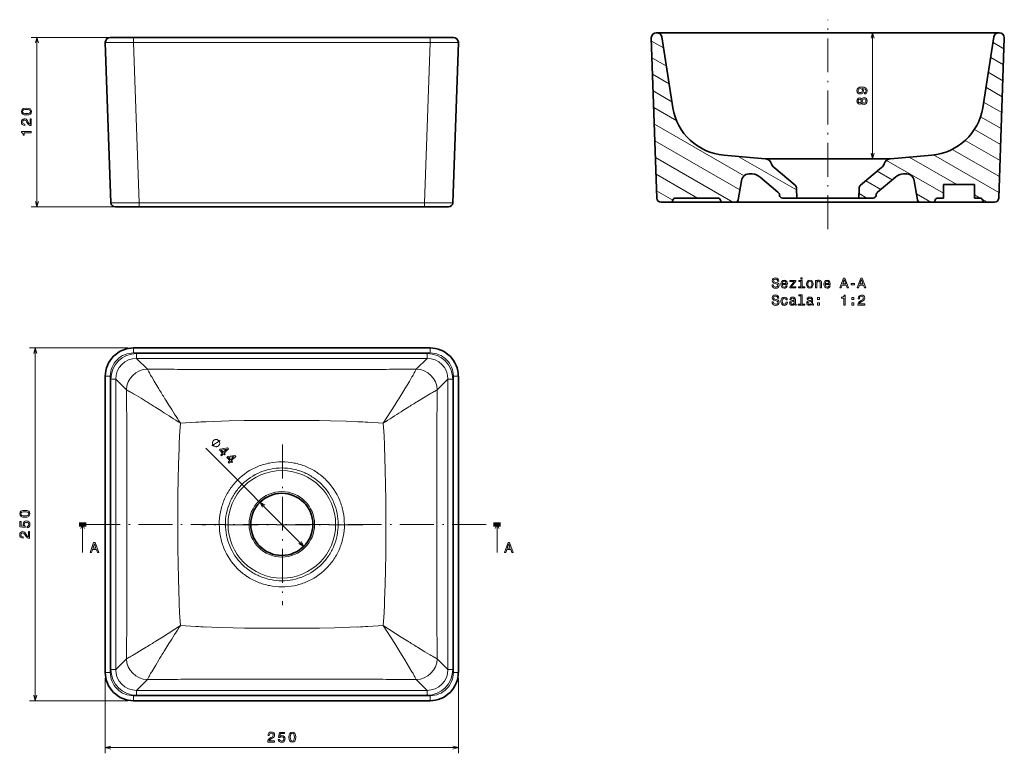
# Model space of a CAD drawing. Extents: x 18 to 366, y 16 to 276.
import ezdxf

# ---------------------------------------------------------------- set-up
doc = ezdxf.new("R2010")
doc.units = 0
doc.linetypes.add('DASHDOT', pattern=[18.5, 12, -3, 0.5, -3])

msp = doc.modelspace()

# ---------------------------------------------------------------- linework, layer by layer
at = {"color": 7, "linetype": 'DASHDOT', "lineweight": 13}
for p, q in [((303.54, 202), (303.54, 276.12)), ((110.58, 125.73), (110.58, 68.78)), ((41.18, 97.45), (185.26, 97.45)), ((139.06, 97.25), (82.11, 97.25))]:
    msp.add_line(p, q, dxfattribs=at)
at = {"color": 7, "lineweight": 13}
for p, q in [((55.95, 269.86), (21.77, 269.86)), ((23.77, 209.86), (23.77, 269.86)), ((319.37, 226.88), (319.37, 271.48)), ((57.95, 268.05), (59.93, 211.31)), ((162.83, 268.05), (57.95, 268.05)), ((160.85, 211.31), (162.83, 268.05)), ((273.89, 220.78), (242.17, 239.09)), ((272.4, 215.86), (242.37, 233.2)), ((269.99, 211.48), (242.58, 227.31)), ((292.49, 215.82), (271.87, 227.72)), ((364.06, 214.91), (340.97, 228.24)), ((344.43, 214.7), (324.29, 226.32)), ((57.93, 209.86), (21.77, 209.86)), ((59.93, 211.31), (160.85, 211.31)), ((55.95, 159.89), (21.18, 159.89)), ((23.18, 35.01), (23.18, 159.89)), ((162.83, 158.14), (57.95, 158.14)), ((59.03, 157.95), (161.75, 157.95)), ((110.39, 156.22), (59.03, 156.22)), ((161.75, 156.22), (110.39, 156.22)), ((49.7, 149.89), (49.7, 45.01)), ((171.08, 45.01), (171.08, 149.89)), ((49.89, 46.09), (49.89, 148.81)), ((51.62, 148.81), (51.62, 97.45)), ((169.16, 97.45), (169.16, 148.81)), ((170.88, 148.81), (170.88, 46.09)), ((83.56, 124.47), (118.18, 89.6)), ((51.62, 97.45), (51.62, 46.09)), ((169.16, 46.09), (169.16, 97.45)), ((47.95, 43.01), (47.95, 16.39)), ((172.83, 43.01), (172.83, 16.39)), ((59.03, 38.68), (110.39, 38.68)), ((110.39, 38.68), (161.75, 38.68)), ((55.95, 35.01), (21.18, 35.01)), ((57.95, 36.76), (162.83, 36.76)), ((161.75, 36.96), (59.03, 36.96)), ((47.95, 18.39), (172.83, 18.39))]:
    msp.add_line(p, q, dxfattribs=at)
at = {"color": 7, "lineweight": 35, "ltscale": 0.206124}
for p, q in [((49.7, 269.86), (57.95, 269.86)), ((162.83, 269.86), (171.08, 269.86))]:
    msp.add_line(p, q, dxfattribs=at)
at = {"color": 7, "lineweight": 13, "ltscale": 0.04375}
for p, q in [((57.95, 268.11), (57.95, 269.86)), ((162.83, 268.11), (162.83, 269.86)), ((57.95, 158.14), (57.95, 159.89)), ((162.83, 158.14), (162.83, 159.89)), ((47.95, 149.89), (49.7, 149.89)), ((171.08, 149.89), (172.83, 149.89)), ((47.95, 45.01), (49.7, 45.01)), ((171.08, 45.01), (172.83, 45.01)), ((57.95, 35.01), (57.95, 36.76)), ((162.83, 35.01), (162.83, 36.76))]:
    msp.add_line(p, q, dxfattribs=at)
at = {"color": 7, "lineweight": 35}
for p, q in [((57.95, 269.86), (162.83, 269.86)), ((243.08, 212.93), (241.1, 269.67)), ((243.04, 271.48), (364.03, 271.48)), ((244.77, 270.01), (248.74, 244.96)), ((362.3, 270.01), (358.34, 244.96)), ((365.97, 269.67), (363.99, 212.93)), ((49.93, 211.31), (47.95, 268.05)), ((172.83, 268.05), (170.84, 211.31)), ((281.4, 226.88), (325.67, 226.88)), ((287.45, 212.98), (319.62, 212.98)), ((160.85, 209.86), (59.93, 209.86)), ((143.46, 209.86), (77.32, 209.86)), ((244.58, 211.48), (362.49, 211.48)), ((162.83, 159.89), (57.95, 159.89)), ((47.95, 149.89), (47.95, 45.01)), ((172.83, 45.01), (172.83, 149.89)), ((57.95, 35.01), (162.83, 35.01))]:
    msp.add_line(p, q, dxfattribs=at)
at = {"color": 7, "lineweight": 13, "ltscale": 0.12269}
msp.add_line((245.39, 266.1), (241.14, 268.56), dxfattribs=at)
at = {"color": 7, "lineweight": 35, "ltscale": 0.004829}
for p, q in [((243.04, 271.48), (242.85, 271.48)), ((364.22, 271.48), (364.03, 271.48))]:
    msp.add_line(p, q, dxfattribs=at)
at = {"color": 7, "lineweight": 35, "ltscale": 0.001528}
for p, q in [((47.95, 268.05), (47.95, 268.11)), ((172.83, 268.11), (172.83, 268.05))]:
    msp.add_line(p, q, dxfattribs=at)
at = {"color": 7, "lineweight": 13, "ltscale": 0.001527}
for p, q in [((57.95, 268.05), (57.95, 268.11)), ((162.83, 268.05), (162.83, 268.11))]:
    msp.add_line(p, q, dxfattribs=at)
at = {"color": 7, "lineweight": 13, "ltscale": 0.110994}
msp.add_line((365.84, 265.84), (361.99, 268.06), dxfattribs=at)
at = {"color": 7, "lineweight": 13, "ltscale": 0.145804}
msp.add_line((246.4, 259.75), (241.34, 262.66), dxfattribs=at)
at = {"color": 7, "lineweight": 13, "ltscale": 0.129474}
msp.add_line((365.64, 260.18), (361.16, 262.77), dxfattribs=at)
at = {"color": 7, "lineweight": 13, "ltscale": 0.168918}
msp.add_line((247.4, 253.39), (241.55, 256.77), dxfattribs=at)
at = {"color": 7, "lineweight": 13, "ltscale": 0.147955}
msp.add_line((365.44, 254.52), (360.32, 257.48), dxfattribs=at)
at = {"color": 7, "lineweight": 13, "ltscale": 0.192033}
msp.add_line((248.41, 247.04), (241.76, 250.88), dxfattribs=at)
at = {"color": 7, "lineweight": 13, "ltscale": 0.166436}
msp.add_line((365.25, 248.86), (359.48, 252.19), dxfattribs=at)
at = {"color": 7, "lineweight": 13, "ltscale": 0.234052}
msp.add_line((250.07, 240.3), (241.96, 244.99), dxfattribs=at)
at = {"color": 7, "lineweight": 13, "ltscale": 0.184916}
msp.add_line((365.05, 243.2), (358.64, 246.9), dxfattribs=at)
at = {"color": 7, "lineweight": 13, "ltscale": 0.210707}
msp.add_line((364.85, 237.54), (357.55, 241.76), dxfattribs=at)
at = {"color": 7, "lineweight": 13, "ltscale": 0.267687}
msp.add_line((364.65, 231.88), (355.38, 237.24), dxfattribs=at)
at = {"color": 7, "lineweight": 13, "ltscale": 0.482405}
msp.add_line((364.26, 220.57), (347.55, 230.21), dxfattribs=at)
at = {"color": 7, "lineweight": 13, "ltscale": 0.356542}
msp.add_line((364.46, 226.23), (352.11, 233.36), dxfattribs=at)
at = {"color": 7, "lineweight": 35, "ltscale": 0.367824}
for p, q in [((266.75, 228.17), (281.4, 226.88)), ((340.33, 228.17), (325.67, 226.88))]:
    msp.add_line(p, q, dxfattribs=at)
at = {"color": 7, "lineweight": 13, "ltscale": 0.48665}
msp.add_line((349.17, 217.73), (332.31, 227.47), dxfattribs=at)
at = {"color": 7, "lineweight": 35, "ltscale": 0.242563}
for p, q in [((291.94, 217.5), (284.51, 223.73)), ((315.13, 217.5), (322.56, 223.73))]:
    msp.add_line(p, q, dxfattribs=at)
at = {"color": 7, "lineweight": 13, "ltscale": 0.421699}
msp.add_line((257.39, 212.98), (242.78, 221.42), dxfattribs=at)
at = {"color": 7, "lineweight": 35, "ltscale": 0.015257}
for p, q in [((276.8, 221.52), (276.19, 221.57)), ((330.27, 221.52), (330.88, 221.57))]:
    msp.add_line(p, q, dxfattribs=at)
at = {"color": 7, "lineweight": 35, "ltscale": 0.206832}
for p, q in [((285.91, 215.05), (279.58, 220.37)), ((321.16, 215.05), (327.5, 220.37))]:
    msp.add_line(p, q, dxfattribs=at)
at = {"color": 7, "lineweight": 13, "ltscale": 0.152976}
msp.add_line((326.32, 219.38), (321.02, 222.44), dxfattribs=at)
at = {"color": 7, "lineweight": 35, "ltscale": 0.172427}
for p, q in [((272.98, 219.1), (271.78, 212.31)), ((335.3, 212.31), (334.1, 219.1))]:
    msp.add_line(p, q, dxfattribs=at)
at = {"color": 7, "lineweight": 35, "ltscale": 0.084774}
for p, q in [((292.54, 212.98), (292.48, 216.37)), ((314.54, 212.98), (314.6, 216.37))]:
    msp.add_line(p, q, dxfattribs=at)
at = {"color": 7, "lineweight": 13, "ltscale": 0.152975}
msp.add_line((322.24, 215.96), (316.94, 219.02), dxfattribs=at)
at = {"color": 7, "lineweight": 35, "ltscale": 0.11875}
for p, q in [((344.43, 217.73), (344.43, 212.98)), ((355.43, 217.73), (355.43, 212.98))]:
    msp.add_line(p, q, dxfattribs=at)
at = {"color": 7, "lineweight": 35, "ltscale": 0.275}
msp.add_line((344.43, 217.73), (355.43, 217.73), dxfattribs=at)
at = {"color": 7, "lineweight": 13, "ltscale": 0.166284}
msp.add_line((248.75, 212.2), (242.99, 215.52), dxfattribs=at)
at = {"color": 7, "lineweight": 35, "ltscale": 0.3707}
msp.add_line((249.73, 212.98), (264.56, 212.98), dxfattribs=at)
at = {"color": 7, "lineweight": 35, "ltscale": 0.003343}
for p, q in [((286.46, 213.9), (286.45, 214.03)), ((320.62, 213.9), (320.63, 214.03))]:
    msp.add_line(p, q, dxfattribs=at)
at = {"color": 7, "lineweight": 13, "ltscale": 0.022137}
msp.add_line((287.39, 212.99), (286.62, 213.43), dxfattribs=at)
at = {"color": 7, "lineweight": 35, "ltscale": 0.127092}
for p, q in [((292.54, 212.98), (287.45, 212.98)), ((319.62, 212.98), (314.54, 212.98))]:
    msp.add_line(p, q, dxfattribs=at)
at = {"color": 7, "lineweight": 13, "ltscale": 0.081635}
msp.add_line((317.39, 212.98), (314.57, 214.62), dxfattribs=at)
at = {"color": 7, "lineweight": 13, "ltscale": 0.146225}
msp.add_line((339.99, 211.48), (334.93, 214.41), dxfattribs=at)
at = {"color": 7, "lineweight": 35, "ltscale": 0.047772}
msp.add_line((342.52, 212.98), (344.43, 212.98), dxfattribs=at)
at = {"color": 7, "lineweight": 13, "ltscale": 0.056849}
msp.add_line((357.4, 212.98), (355.43, 214.12), dxfattribs=at)
at = {"color": 7, "lineweight": 35, "ltscale": 0.047928}
msp.add_line((355.43, 212.98), (357.34, 212.98), dxfattribs=at)
at = {"color": 7, "lineweight": 13, "ltscale": 0.052219}
msp.add_line((359.99, 211.48), (358.18, 212.53), dxfattribs=at)
at = {"color": 7, "lineweight": 35, "ltscale": 0.212371}
for p, q in [((59.93, 209.86), (51.43, 209.86)), ((169.35, 209.86), (160.85, 209.86))]:
    msp.add_line(p, q, dxfattribs=at)
at = {"color": 7, "lineweight": 13, "ltscale": 0.036191}
for p, q in [((59.93, 209.86), (59.93, 211.31)), ((160.85, 209.86), (160.85, 211.31))]:
    msp.add_line(p, q, dxfattribs=at)
at = {"color": 7, "lineweight": 35, "ltscale": 0.028787}
msp.add_line((74.5, 209.86), (73.35, 209.86), dxfattribs=at)
at = {"color": 7, "lineweight": 35, "ltscale": 0.070522}
msp.add_line((77.32, 209.86), (74.5, 209.86), dxfattribs=at)
at = {"color": 7, "lineweight": 35, "ltscale": 0.070455}
msp.add_line((146.28, 209.86), (143.46, 209.86), dxfattribs=at)
at = {"color": 7, "lineweight": 35, "ltscale": 0.028854}
msp.add_line((147.43, 209.86), (146.28, 209.86), dxfattribs=at)
at = {"color": 7, "lineweight": 35, "ltscale": 0.080309}
for p, q in [((247.79, 211.48), (244.58, 211.48)), ((362.49, 211.48), (359.28, 211.48))]:
    msp.add_line(p, q, dxfattribs=at)
at = {"color": 7, "lineweight": 35, "ltscale": 0.107475}
for p, q in [((266.49, 211.48), (270.79, 211.48)), ((336.28, 211.48), (340.58, 211.48))]:
    msp.add_line(p, q, dxfattribs=at)
at = {"color": 7, "lineweight": 13, "ltscale": 0.043211}
for p, q in [((59.03, 156.22), (59.03, 157.95)), ((161.75, 157.95), (161.75, 156.22)), ((51.62, 148.81), (49.89, 148.81)), ((170.88, 148.81), (169.16, 148.81)), ((51.62, 46.09), (49.89, 46.09)), ((170.88, 46.09), (169.16, 46.09)), ((59.03, 38.68), (59.03, 36.96)), ((161.75, 36.96), (161.75, 38.68))]:
    msp.add_line(p, q, dxfattribs=at)
at = {"color": 7, "lineweight": 13, "ltscale": 0.133968}
for p, q in [((59.03, 156.22), (62.82, 152.43)), ((161.75, 156.22), (157.96, 152.43)), ((55.41, 145.02), (51.62, 148.81)), ((165.37, 145.02), (169.16, 148.81)), ((55.41, 49.88), (51.62, 46.09)), ((165.37, 49.88), (169.16, 46.09)), ((59.03, 38.68), (62.82, 42.47)), ((161.75, 38.68), (157.96, 42.47))]:
    msp.add_line(p, q, dxfattribs=at)
at = {"color": 7, "lineweight": 13, "ltscale": 5.12819e-05}
msp.add_line((62.82, 152.43), (62.82, 152.43), dxfattribs=at)
at = {"color": 7, "lineweight": 13, "ltscale": 0.008348}
msp.add_line((64.36, 149.63), (64.19, 149.92), dxfattribs=at)
at = {"color": 7, "lineweight": 13, "ltscale": 0.008346}
msp.add_line((156.42, 149.63), (156.59, 149.92), dxfattribs=at)
at = {"color": 7, "lineweight": 13, "ltscale": 5.12435e-05}
msp.add_line((157.96, 152.43), (157.96, 152.43), dxfattribs=at)
at = {"color": 7, "lineweight": 13, "ltscale": 4.16074e-05}
for p, q in [((55.41, 145.02), (55.41, 145.02)), ((55.41, 49.88), (55.41, 49.88))]:
    msp.add_line(p, q, dxfattribs=at)
at = {"color": 7, "lineweight": 13, "ltscale": 0.00831}
for p, q in [((57.91, 143.65), (58.2, 143.48)), ((162.58, 143.48), (162.87, 143.65))]:
    msp.add_line(p, q, dxfattribs=at)
at = {"color": 7, "lineweight": 13, "ltscale": 0.101082}
for p, q in [((151.76, 141.94), (153.88, 145.39)), ((153.88, 49.51), (151.76, 52.96))]:
    msp.add_line(p, q, dxfattribs=at)
at = {"color": 7, "lineweight": 13, "ltscale": 4.15399e-05}
for p, q in [((165.37, 145.02), (165.37, 145.02)), ((165.37, 49.88), (165.37, 49.88))]:
    msp.add_line(p, q, dxfattribs=at)
at = {"color": 7, "lineweight": 13, "ltscale": 0.188637}
msp.add_line((146.27, 133.29), (150.32, 139.66), dxfattribs=at)
at = {"color": 7, "lineweight": 13, "ltscale": 0.137544}
for p, q in [((80, 133.62), (74.51, 133.29)), ((74.51, 61.61), (80, 61.28))]:
    msp.add_line(p, q, dxfattribs=at)
at = {"color": 7, "lineweight": 13, "ltscale": 0.137543}
for p, q in [((146.27, 133.29), (140.78, 133.62)), ((140.78, 61.28), (146.27, 61.61))]:
    msp.add_line(p, q, dxfattribs=at)
at = {"color": 7, "lineweight": 13, "ltscale": 0.013657}
for p, q in [((74.2, 128.35), (74.17, 127.8)), ((146.61, 127.8), (146.58, 128.35)), ((74.17, 67.1), (74.2, 66.55)), ((146.58, 66.55), (146.61, 67.1))]:
    msp.add_line(p, q, dxfattribs=at)
at = {"color": 7, "lineweight": 13, "ltscale": 0.011753}
for p, q in [((74.23, 128.82), (74.2, 128.35)), ((146.58, 128.35), (146.55, 128.82)), ((74.2, 66.55), (74.23, 66.08)), ((146.55, 66.08), (146.58, 66.55))]:
    msp.add_line(p, q, dxfattribs=at)
at = {"color": 7, "lineweight": 100, "ltscale": 0.0625}
for p, q in [((38.68, 97.45), (41.18, 97.45)), ((187.76, 97.45), (185.26, 97.45))]:
    msp.add_line(p, q, dxfattribs=at)
at = {"color": 7, "lineweight": 13, "ltscale": 0.25}
for p, q in [((39.93, 97.45), (39.93, 87.45)), ((186.51, 97.45), (186.51, 87.45))]:
    msp.add_line(p, q, dxfattribs=at)
at = {"color": 7, "lineweight": 13, "ltscale": 0.188546}
msp.add_line((68.15, 57.56), (74.51, 61.61), dxfattribs=at)
at = {"color": 7, "lineweight": 13, "ltscale": 0.188548}
msp.add_line((146.27, 61.61), (152.63, 57.56), dxfattribs=at)
at = {"color": 7, "lineweight": 13, "ltscale": 0.188634}
msp.add_line((150.32, 55.24), (146.27, 61.61), dxfattribs=at)
at = {"color": 7, "lineweight": 13, "ltscale": 0.008309}
for p, q in [((57.91, 51.25), (58.2, 51.42)), ((162.58, 51.42), (162.87, 51.25))]:
    msp.add_line(p, q, dxfattribs=at)
at = {"color": 7, "lineweight": 13, "ltscale": 5.11946e-05}
msp.add_line((62.82, 42.47), (62.82, 42.48), dxfattribs=at)
at = {"color": 7, "lineweight": 13, "ltscale": 0.008347}
for p, q in [((64.19, 44.98), (64.36, 45.27)), ((156.59, 44.98), (156.42, 45.27))]:
    msp.add_line(p, q, dxfattribs=at)
at = {"color": 7, "lineweight": 13, "ltscale": 5.11562e-05}
msp.add_line((157.96, 42.47), (157.96, 42.48), dxfattribs=at)
at = {"color": 7, "lineweight": 13}
for points in [[(24.29, 267.93), (23.77, 269.86), (23.26, 267.93)], [(319.88, 269.55), (319.37, 271.48), (318.85, 269.55)], [(57.95, 268.05), (53.77, 268.03), (50.25, 268.03), (48.31, 268.04), (47.97, 268.05), (47.95, 268.05), (47.95, 268.05), (47.95, 268.05)], [(172.83, 268.05), (172.83, 268.05), (172.83, 268.05), (172.82, 268.05), (172.79, 268.05), (172.54, 268.04), (170.44, 268.03), (162.83, 268.05)], [(318.85, 228.82), (319.37, 226.88), (319.88, 228.82)], [(23.26, 211.79), (23.77, 209.86), (24.29, 211.79)], [(49.93, 211.31), (49.93, 211.31), (49.94, 211.31), (49.94, 211.31), (49.96, 211.31), (50.2, 211.3), (52.18, 211.29), (59.93, 211.31)], [(160.85, 211.31), (168.55, 211.29), (170.48, 211.3), (170.83, 211.31), (170.84, 211.31), (170.84, 211.31), (170.84, 211.31)], [(23.7, 157.96), (23.18, 159.89), (22.66, 157.96)], [(63.3, 151.48), (62.93, 152.19), (62.82, 152.43)], [(80.46, 152.28), (88.72, 152.26), (95.94, 152.25), (110.39, 152.25)], [(110.39, 152.25), (125.49, 152.25), (133.05, 152.26), (140.31, 152.28)], [(157.48, 151.48), (157.84, 152.18), (157.96, 152.43)], [(66.9, 145.39), (65.25, 148.11), (64.36, 149.63)], [(153.88, 145.39), (155.51, 148.08), (156.42, 149.63)], [(55.41, 145.02), (55.65, 144.91), (56.35, 144.54)], [(58.2, 143.48), (60.57, 142.07), (62.43, 140.93)], [(158.34, 140.93), (161.06, 142.58), (162.58, 143.48)], [(164.43, 144.54), (164.98, 144.83), (165.37, 145.02)], [(74.51, 133.29), (74.33, 130.31), (74.23, 128.82)], [(110.39, 134.24), (104.48, 134.23), (101.55, 134.21), (97.1, 134.17), (91.75, 134.07), (86.29, 133.91), (83.47, 133.79)], [(137.31, 133.79), (133.11, 133.95), (127.65, 134.1), (123.64, 134.17), (118.3, 134.22), (110.39, 134.24)], [(146.55, 128.82), (146.45, 130.31), (146.27, 133.29)], [(74.17, 127.8), (74.12, 126.76), (74.02, 124.34)], [(85.64, 125.22), (88.61, 127.19)], [(146.75, 124.34), (146.68, 126.41), (146.61, 127.8)], [(74.02, 124.34), (73.84, 118.79), (73.72, 113.38), (73.65, 108.05), (73.61, 102.75), (73.6, 97.45)], [(147.18, 97.45), (147.15, 105.37), (147.08, 112.02), (147, 116.07), (146.85, 121.53), (146.75, 124.34)], [(55.59, 97.45), (55.58, 113.32), (55.57, 121.25)], [(165.21, 121.25), (165.19, 113.32), (165.19, 97.45)], [(104.33, 104.29), (102.6, 105.3), (103.59, 103.56)], [(40.55, 95.95), (39.93, 97.45), (39.31, 95.95)], [(55.57, 73.65), (55.58, 81.59), (55.59, 97.45)], [(73.6, 97.45), (73.63, 89.54), (73.7, 82.88), (73.78, 78.83), (73.92, 73.37), (74.02, 70.56)], [(146.75, 70.56), (146.94, 76.12), (147.06, 81.52), (147.13, 86.85), (147.17, 92.15), (147.18, 97.45)], [(165.19, 97.45), (165.19, 81.59), (165.21, 73.65)], [(187.14, 95.95), (186.51, 97.45), (185.89, 95.95)], [(116.45, 90.61), (118.18, 89.6), (117.19, 91.34)], [(74.02, 70.56), (74.1, 68.49), (74.17, 67.1)], [(146.61, 67.1), (146.66, 68.14), (146.75, 70.56)], [(74.23, 66.08), (74.33, 64.59), (74.51, 61.61)], [(146.27, 61.61), (146.45, 64.59), (146.55, 66.08)], [(83.47, 61.11), (87.66, 60.95), (93.13, 60.8), (97.14, 60.73), (102.47, 60.68), (110.39, 60.66)], [(110.39, 60.66), (116.29, 60.67), (119.23, 60.69), (123.67, 60.73), (129.03, 60.83), (134.49, 60.99), (137.31, 61.11)], [(58.2, 51.42), (61.04, 53.12), (62.44, 53.97)], [(158.34, 53.97), (161.03, 52.34), (162.58, 51.42)], [(55.41, 49.88), (55.66, 50), (56.35, 50.37)], [(64.36, 45.27), (65.76, 47.64), (66.9, 49.51)], [(156.42, 45.27), (154.73, 48.11), (153.88, 49.51)], [(164.43, 50.37), (165.12, 50), (165.37, 49.88)], [(62.82, 42.48), (62.93, 42.71), (63.3, 43.42)], [(110.39, 42.65), (95.28, 42.65), (87.73, 42.64), (80.46, 42.62)], [(140.31, 42.62), (132.06, 42.64), (124.84, 42.65), (110.39, 42.65)], [(157.96, 42.48), (157.84, 42.72), (157.48, 43.42)], [(22.66, 36.94), (23.18, 35.01), (23.7, 36.94)], [(49.88, 18.9), (47.95, 18.39), (49.88, 17.87)], [(170.9, 17.87), (172.83, 18.39), (170.9, 18.9)]]:
    msp.add_lwpolyline(points, dxfattribs=at)
for points in [[(316.5, 249.84), (316.9, 249.92), (317.2, 250.13), (317.4, 250.48), (317.47, 250.93), (317.43, 251.23), (317.34, 251.5), (317.18, 251.72), (316.96, 251.91), (316.68, 252.07), (316.34, 252.18), (315.95, 252.24), (315.49, 252.27), (314.78, 252.18), (314.26, 251.93), (313.95, 251.54), (313.84, 251), (313.93, 250.51), (314.17, 250.13), (314.55, 249.89), (315.02, 249.81), (315.5, 249.89), (315.87, 250.13), (316.1, 250.48), (316.18, 250.93), (316.08, 251.4), (315.79, 251.76), (316.35, 251.68), (316.75, 251.52), (316.98, 251.27), (317.06, 250.94), (317.02, 250.67), (316.91, 250.48), (316.74, 250.36), (316.5, 250.31)], [(315.01, 250.3), (314.7, 250.35), (314.45, 250.49), (314.29, 250.71), (314.24, 251), (314.29, 251.3), (314.45, 251.53), (314.69, 251.67), (315.01, 251.72), (315.32, 251.67), (315.56, 251.53), (315.71, 251.29), (315.76, 250.99), (315.71, 250.71), (315.56, 250.49), (315.33, 250.35)], [(315.48, 246.69), (315.62, 246.43), (315.82, 246.26), (316.06, 246.15), (316.36, 246.11), (316.81, 246.19), (317.16, 246.42), (317.38, 246.8), (317.47, 247.32), (317.38, 247.83), (317.16, 248.2), (316.81, 248.44), (316.36, 248.52), (316.06, 248.48), (315.82, 248.37), (315.62, 248.19), (315.48, 247.94), (315.36, 248.14), (315.19, 248.28), (314.99, 248.37), (314.74, 248.4), (314.39, 248.32), (314.1, 248.11), (313.91, 247.76), (313.84, 247.32), (313.91, 246.86), (314.1, 246.52), (314.39, 246.3), (314.74, 246.23), (314.99, 246.25), (315.19, 246.34)], [(314.78, 246.71), (314.56, 246.75), (314.39, 246.87), (314.28, 247.06), (314.24, 247.32), (314.28, 247.57), (314.39, 247.76), (314.56, 247.88), (314.78, 247.93), (315.01, 247.88), (315.19, 247.76), (315.3, 247.57), (315.34, 247.32), (315.3, 247.06), (315.19, 246.87), (315.01, 246.75)], [(316.35, 246.59), (316.08, 246.64), (315.88, 246.79), (315.75, 247.01), (315.71, 247.32), (315.75, 247.61), (315.88, 247.84), (316.08, 247.99), (316.35, 248.04), (316.64, 247.99), (316.86, 247.84), (317, 247.61), (317.04, 247.32), (317, 247.01), (316.86, 246.79), (316.64, 246.64)], [(20.07, 242.38), (20.86, 242.46), (21.42, 242.7), (21.76, 243.07), (21.88, 243.6), (21.76, 244.12), (21.42, 244.5), (20.86, 244.73), (20.07, 244.81), (19.28, 244.73), (18.97, 244.63), (18.71, 244.5), (18.37, 244.12), (18.25, 243.6), (18.37, 243.07), (18.71, 242.7), (19.28, 242.46)], [(20.07, 242.87), (19.46, 242.91), (19.02, 243.03), (18.76, 243.26), (18.67, 243.6), (18.76, 243.93), (19.02, 244.16), (19.46, 244.28), (20.07, 244.32), (20.68, 244.28), (21.12, 244.16), (21.38, 243.93), (21.46, 243.6), (21.38, 243.26), (21.12, 243.03), (20.68, 242.91)], [(21.77, 238.63), (21.77, 241.04), (21.34, 241.04), (21.34, 239.14), (21.1, 239.24), (20.91, 239.42), (20.55, 239.98), (20.4, 240.28), (20.18, 240.61), (19.93, 240.85), (19.63, 240.99), (19.29, 241.04), (18.87, 240.95), (18.54, 240.71), (18.33, 240.35), (18.25, 239.88), (18.34, 239.4), (18.57, 239.03), (18.95, 238.79), (19.45, 238.71), (19.52, 238.71), (19.52, 239.17), (19.48, 239.17), (19.14, 239.22), (18.89, 239.35), (18.72, 239.57), (18.67, 239.86), (18.72, 240.15), (18.84, 240.37), (19.04, 240.51), (19.29, 240.56), (19.52, 240.52), (19.72, 240.43), (19.89, 240.27), (20.04, 240.04), (20.2, 239.75), (20.51, 239.25), (20.85, 238.9), (21.25, 238.7), (21.76, 238.63)], [(21.77, 236.04), (21.77, 236.49), (18.25, 236.49), (18.25, 236.15), (18.56, 236.06), (18.76, 235.88), (18.89, 235.6), (18.93, 235.22), (19.28, 235.22), (19.28, 236.04)], [(284.26, 182.28), (283.8, 182.28), (283.9, 181.75), (284.15, 181.35), (284.54, 181.12), (285.06, 181.03), (285.58, 181.11), (285.97, 181.33), (286.22, 181.68), (286.31, 182.14), (286.23, 182.55), (286.02, 182.82), (285.68, 183), (285.22, 183.13), (284.83, 183.22), (284.57, 183.34), (284.42, 183.5), (284.38, 183.75), (284.42, 183.98), (284.56, 184.15), (284.76, 184.26), (285.03, 184.3), (285.32, 184.25), (285.54, 184.12), (285.68, 183.89), (285.76, 183.58), (286.21, 183.58), (286.21, 183.59), (286.13, 184.07), (285.9, 184.42), (285.52, 184.64), (285.02, 184.72), (284.57, 184.64), (284.21, 184.43), (283.99, 184.1), (283.9, 183.68), (283.97, 183.3), (284.16, 183.04), (284.46, 182.87), (284.88, 182.74), (285.29, 182.62), (285.59, 182.51), (285.78, 182.35), (285.85, 182.09), (285.79, 181.82), (285.63, 181.62), (285.39, 181.49), (285.08, 181.45), (284.74, 181.51), (284.48, 181.67), (284.31, 181.93)], [(294.49, 184.75), (294.02, 184.75), (294.02, 184.24), (294.49, 184.24)], [(307.81, 181.13), (308.27, 181.13), (308.64, 182.15), (310.04, 182.15), (310.41, 181.13), (310.88, 181.13), (309.6, 184.63), (309.09, 184.63)], [(313.88, 181.13), (314.35, 181.13), (314.71, 182.15), (316.11, 182.15), (316.48, 181.13), (316.95, 181.13), (315.67, 184.63), (315.16, 184.63)], [(287.43, 182.35), (289.21, 182.35), (289.22, 182.56), (289.13, 183.14), (288.91, 183.57), (288.56, 183.83), (288.09, 183.93), (287.63, 183.83), (287.28, 183.55), (287.05, 183.09), (286.97, 182.48), (287.05, 181.86), (287.27, 181.41), (287.62, 181.13), (288.08, 181.03), (288.47, 181.1), (288.79, 181.27), (289.03, 181.54), (289.16, 181.9), (288.73, 181.9), (288.64, 181.7), (288.5, 181.55), (288.13, 181.43), (287.84, 181.48), (287.63, 181.66), (287.49, 181.95), (287.43, 182.34)], [(287.43, 182.72), (287.49, 183.07), (287.63, 183.33), (287.83, 183.49), (288.11, 183.54), (288.37, 183.49), (288.58, 183.33), (288.71, 183.07), (288.75, 182.72)], [(291.63, 183.46), (290.05, 181.46), (290.05, 181.13), (292.24, 181.13), (292.24, 181.5), (290.61, 181.5), (292.17, 183.49), (292.17, 183.83), (290.12, 183.83), (290.12, 183.46)], [(294.48, 181.5), (294.48, 183.74), (293.34, 183.74), (293.34, 183.37), (294.03, 183.37), (294.03, 181.5), (293.12, 181.5), (293.12, 181.13), (295.39, 181.13), (295.39, 181.5)], [(296.02, 182.48), (296.1, 181.86), (296.34, 181.41), (296.7, 181.13), (297.2, 181.03), (297.69, 181.13), (298.06, 181.4), (298.29, 181.86), (298.37, 182.48), (298.29, 183.09), (298.06, 183.55), (297.69, 183.83), (297.2, 183.93), (296.7, 183.83), (296.34, 183.55), (296.1, 183.09)], [(296.48, 182.48), (296.52, 182.94), (296.66, 183.26), (296.89, 183.47), (297.2, 183.54), (297.5, 183.47), (297.73, 183.27), (297.87, 182.94), (297.92, 182.48), (297.87, 182.02), (297.73, 181.69), (297.5, 181.49), (297.2, 181.42), (296.89, 181.49), (296.66, 181.69), (296.52, 182.02)], [(299.19, 181.13), (299.63, 181.13), (299.63, 182.69), (299.68, 183.05), (299.83, 183.31), (300.05, 183.47), (300.36, 183.53), (300.6, 183.48), (300.75, 183.35), (300.82, 183.12), (300.85, 182.82), (300.85, 181.13), (301.29, 181.13), (301.29, 182.91), (301.27, 183.26), (301.18, 183.56), (300.89, 183.83), (300.42, 183.93), (300.16, 183.89), (299.95, 183.8), (299.76, 183.64), (299.61, 183.42), (299.61, 183.83), (299.19, 183.83)], [(302.62, 182.35), (304.39, 182.35), (304.4, 182.56), (304.31, 183.14), (304.09, 183.57), (303.74, 183.83), (303.27, 183.93), (302.81, 183.83), (302.46, 183.55), (302.23, 183.09), (302.15, 182.48), (302.23, 181.86), (302.45, 181.41), (302.8, 181.13), (303.26, 181.03), (303.65, 181.1), (303.97, 181.27), (304.21, 181.54), (304.34, 181.9), (303.91, 181.9), (303.82, 181.7), (303.68, 181.55), (303.31, 181.43), (303.02, 181.48), (302.81, 181.66), (302.67, 181.95), (302.62, 182.34)], [(302.62, 182.72), (302.67, 183.07), (302.81, 183.33), (303.01, 183.49), (303.29, 183.54), (303.55, 183.49), (303.76, 183.33), (303.89, 183.07), (303.93, 182.72)], [(308.8, 182.58), (309.34, 184.13), (309.88, 182.58)], [(311.77, 182.28), (312.99, 182.28), (312.99, 182.68), (311.77, 182.68)], [(314.88, 182.58), (315.41, 184.13), (315.95, 182.58)], [(284.26, 176.23), (283.8, 176.23), (283.9, 175.7), (284.15, 175.31), (284.54, 175.07), (285.06, 174.98), (285.58, 175.06), (285.97, 175.29), (286.22, 175.63), (286.31, 176.09), (286.23, 176.51), (286.02, 176.77), (285.68, 176.95), (285.22, 177.08), (284.83, 177.18), (284.57, 177.29), (284.42, 177.45), (284.38, 177.7), (284.42, 177.93), (284.56, 178.1), (284.76, 178.22), (285.03, 178.26), (285.32, 178.21), (285.54, 178.07), (285.68, 177.84), (285.76, 177.54), (286.21, 177.54), (286.21, 177.55), (286.13, 178.02), (285.9, 178.37), (285.52, 178.59), (285.02, 178.67), (284.57, 178.59), (284.21, 178.38), (283.99, 178.05), (283.9, 177.63), (283.97, 177.25), (284.16, 177), (284.46, 176.82), (284.88, 176.69), (285.29, 176.58), (285.59, 176.47), (285.78, 176.3), (285.85, 176.04), (285.79, 175.78), (285.63, 175.57), (285.39, 175.45), (285.08, 175.41), (284.74, 175.46), (284.48, 175.62), (284.31, 175.89)], [(288.77, 176.89), (289.21, 176.89), (289.12, 177.29), (288.9, 177.61), (288.56, 177.81), (288.13, 177.88), (287.64, 177.78), (287.27, 177.5), (287.04, 177.04), (286.96, 176.43), (287.04, 175.82), (287.26, 175.36), (287.62, 175.08), (288.11, 174.98), (288.54, 175.06), (288.88, 175.27), (289.11, 175.6), (289.22, 176.05), (288.79, 176.05), (288.72, 175.77), (288.57, 175.55), (288.37, 175.42), (288.13, 175.38), (287.82, 175.45), (287.6, 175.65), (287.46, 175.98), (287.41, 176.44), (287.46, 176.89), (287.6, 177.22), (287.83, 177.42), (288.13, 177.5), (288.39, 177.45), (288.58, 177.33), (288.72, 177.14)], [(291.69, 175.43), (291.69, 175.42), (291.72, 175.25), (291.79, 175.12), (292.11, 175.03), (292.36, 175.07), (292.36, 175.41), (292.25, 175.4), (292.11, 175.46), (292.08, 175.66), (292.08, 177.07), (292.02, 177.42), (291.85, 177.68), (291.54, 177.83), (291.11, 177.88), (290.68, 177.82), (290.37, 177.65), (290.17, 177.38), (290.11, 177.03), (290.11, 177), (290.51, 177), (290.54, 177.21), (290.65, 177.36), (290.83, 177.45), (291.09, 177.49), (291.34, 177.46), (291.51, 177.39), (291.62, 177.26), (291.66, 177.08), (291.64, 176.86), (291.56, 176.76), (291.35, 176.71), (290.98, 176.67), (290.54, 176.58), (290.23, 176.42), (290.05, 176.16), (290, 175.79), (290.05, 175.46), (290.2, 175.21), (290.46, 175.05), (290.8, 175), (291.27, 175.1)], [(294, 178.33), (294, 175.45), (293.09, 175.45), (293.09, 175.08), (295.35, 175.08), (295.35, 175.45), (294.45, 175.45), (294.45, 178.7), (293.31, 178.7), (293.31, 178.33)], [(297.76, 175.43), (297.76, 175.42), (297.79, 175.25), (297.86, 175.12), (298.18, 175.03), (298.43, 175.07), (298.43, 175.41), (298.32, 175.4), (298.18, 175.46), (298.16, 175.66), (298.16, 177.07), (298.1, 177.42), (297.92, 177.68), (297.61, 177.83), (297.18, 177.88), (296.75, 177.82), (296.44, 177.65), (296.25, 177.38), (296.18, 177.03), (296.18, 177), (296.58, 177), (296.61, 177.21), (296.72, 177.36), (296.91, 177.45), (297.16, 177.49), (297.41, 177.46), (297.59, 177.39), (297.69, 177.26), (297.73, 177.08), (297.71, 176.86), (297.63, 176.76), (297.43, 176.71), (297.05, 176.67), (296.61, 176.58), (296.31, 176.42), (296.12, 176.16), (296.07, 175.79), (296.12, 175.46), (296.28, 175.21), (296.53, 175.05), (296.88, 175), (297.34, 175.1)], [(299.89, 177.04), (300.58, 177.04), (300.58, 177.79), (299.89, 177.79)], [(309.25, 175.08), (309.71, 175.08), (309.71, 178.6), (309.37, 178.6), (309.28, 178.3), (309.1, 178.09), (308.82, 177.97), (308.43, 177.93), (308.43, 177.57), (309.25, 177.57)], [(312.03, 177.04), (312.73, 177.04), (312.73, 177.79), (312.03, 177.79)], [(314.18, 175.08), (316.59, 175.08), (316.59, 175.51), (314.69, 175.51), (314.79, 175.75), (314.98, 175.95), (315.54, 176.3), (315.83, 176.46), (316.17, 176.67), (316.4, 176.93), (316.54, 177.22), (316.59, 177.56), (316.5, 177.98), (316.27, 178.32), (315.9, 178.53), (315.43, 178.6), (314.95, 178.52), (314.58, 178.28), (314.35, 177.9), (314.26, 177.4), (314.26, 177.33), (314.72, 177.33), (314.72, 177.37), (314.77, 177.72), (314.91, 177.97), (315.12, 178.13), (315.41, 178.19), (315.7, 178.14), (315.92, 178.01), (316.06, 177.81), (316.11, 177.57), (316.08, 177.33), (315.98, 177.14), (315.82, 176.97), (315.6, 176.81), (315.3, 176.65), (314.8, 176.34), (314.46, 176.01), (314.25, 175.6), (314.18, 175.09)], [(291.64, 176.03), (291.58, 175.77), (291.42, 175.56), (291.18, 175.43), (290.88, 175.39), (290.69, 175.41), (290.55, 175.49), (290.47, 175.63), (290.44, 175.83), (290.46, 176.01), (290.54, 176.13), (290.86, 176.27), (291.27, 176.34), (291.64, 176.46)], [(297.71, 176.03), (297.65, 175.77), (297.49, 175.56), (297.25, 175.43), (296.95, 175.39), (296.76, 175.41), (296.62, 175.49), (296.54, 175.63), (296.51, 175.83), (296.53, 176.01), (296.61, 176.13), (296.94, 176.27), (297.34, 176.34), (297.71, 176.46)], [(299.89, 175.08), (300.58, 175.08), (300.58, 175.83), (299.89, 175.83)], [(312.03, 175.08), (312.73, 175.08), (312.73, 175.83), (312.03, 175.83)], [(88.03, 125.29), (88.11, 125.37), (88.24, 125.58), (88.32, 125.74), (88.36, 125.87), (88.4, 126.07), (88.4, 126.32), (88.36, 126.53), (88.32, 126.65), (88.24, 126.82), (88.12, 127.02), (88.04, 127.11), (87.95, 127.19), (87.75, 127.31), (87.58, 127.4), (87.46, 127.44), (87.25, 127.48), (87.01, 127.48), (86.8, 127.44), (86.68, 127.4), (86.51, 127.32), (86.3, 127.19), (86.22, 127.11), (86.14, 127.03), (86.01, 126.82), (85.93, 126.66), (85.89, 126.54), (85.85, 126.33), (85.85, 126.08), (85.89, 125.88), (85.93, 125.75), (86.01, 125.59), (86.13, 125.38), (86.22, 125.3), (86.3, 125.21), (86.5, 125.09), (86.67, 125.01), (86.79, 124.96), (87, 124.92), (87.25, 124.92), (87.45, 124.96), (87.58, 125), (87.74, 125.09), (87.95, 125.21)], [(88.76, 122.07), (89.08, 121.75), (89.69, 122.36), (90.05, 122.01), (90.33, 122.29), (89.98, 122.65), (91.51, 124.16), (91.18, 124.49), (88.6, 124.09), (88.29, 123.78), (89.37, 122.68)], [(88.87, 123.76), (90.77, 124.07), (89.66, 122.97)], [(91.39, 119.42), (91.71, 119.1), (92.33, 119.71), (92.68, 119.36), (92.96, 119.64), (92.61, 120), (94.14, 121.51), (93.82, 121.84), (91.24, 121.44), (90.92, 121.13), (92.01, 120.03)], [(91.51, 121.11), (93.41, 121.42), (92.29, 120.32)], [(19.47, 99.97), (20.26, 100.05), (20.83, 100.28), (21.17, 100.66), (21.28, 101.19), (21.17, 101.71), (20.83, 102.08), (20.26, 102.32), (19.47, 102.4), (18.68, 102.32), (18.37, 102.22), (18.11, 102.08), (17.77, 101.71), (17.65, 101.19), (17.77, 100.66), (18.12, 100.28), (18.68, 100.05)], [(19.47, 100.46), (18.86, 100.5), (18.42, 100.62), (18.16, 100.85), (18.07, 101.19), (18.16, 101.52), (18.42, 101.75), (18.86, 101.87), (19.47, 101.91), (20.09, 101.87), (20.52, 101.75), (20.78, 101.52), (20.87, 101.19), (20.78, 100.85), (20.52, 100.62), (20.09, 100.5)], [(20.27, 96.2), (20.68, 96.31), (21, 96.56), (21.2, 96.92), (21.28, 97.38), (21.19, 97.89), (20.94, 98.29), (20.55, 98.54), (20.04, 98.64), (19.58, 98.55), (19.21, 98.31), (18.97, 97.93), (18.88, 97.45), (18.95, 97.07), (19.11, 96.77), (18.17, 96.92), (18.17, 98.45), (17.76, 98.45), (17.76, 96.58), (19.61, 96.3), (19.61, 96.7), (19.37, 97), (19.29, 97.37), (19.34, 97.69), (19.51, 97.94), (19.75, 98.1), (20.07, 98.15), (20.39, 98.1), (20.63, 97.93), (20.79, 97.69), (20.85, 97.37), (20.81, 97.1), (20.7, 96.9), (20.51, 96.74), (20.27, 96.67)], [(21.18, 92.48), (21.18, 94.89), (20.75, 94.89), (20.75, 92.99), (20.51, 93.09), (20.31, 93.28), (19.95, 93.84), (19.8, 94.13), (19.59, 94.47), (19.33, 94.7), (19.04, 94.84), (18.7, 94.89), (18.27, 94.8), (17.94, 94.57), (17.73, 94.2), (17.65, 93.73), (17.74, 93.25), (17.98, 92.88), (18.36, 92.65), (18.85, 92.56), (18.93, 92.56), (18.93, 93.02), (18.88, 93.02), (18.54, 93.07), (18.29, 93.2), (18.13, 93.42), (18.07, 93.71), (18.12, 94), (18.25, 94.22), (18.45, 94.36), (18.69, 94.41), (18.93, 94.38), (19.12, 94.28), (19.29, 94.12), (19.44, 93.9), (19.61, 93.6), (19.92, 93.1), (20.25, 92.76), (20.66, 92.55), (21.16, 92.48)], [(42.54, 87.51), (43.01, 87.51), (43.38, 88.54), (44.77, 88.54), (45.14, 87.51), (45.61, 87.51), (44.33, 91.02), (43.82, 91.02)], [(189.12, 87.51), (189.59, 87.51), (189.96, 88.54), (191.35, 88.54), (191.72, 87.51), (192.2, 87.51), (190.91, 91.02), (190.4, 91.02)], [(43.54, 88.97), (44.08, 90.51), (44.62, 88.97)], [(190.12, 88.97), (190.66, 90.51), (191.2, 88.97)], [(105.42, 20.39), (107.83, 20.39), (107.83, 20.82), (105.93, 20.82), (106.03, 21.06), (106.21, 21.25), (106.77, 21.61), (107.07, 21.76), (107.41, 21.98), (107.64, 22.23), (107.78, 22.53), (107.83, 22.87), (107.74, 23.29), (107.51, 23.62), (107.14, 23.83), (106.67, 23.91), (106.19, 23.82), (105.82, 23.59), (105.58, 23.21), (105.5, 22.71), (105.5, 22.64), (105.96, 22.64), (105.96, 22.68), (106.01, 23.02), (106.14, 23.27), (106.36, 23.44), (106.65, 23.49), (106.94, 23.44), (107.16, 23.32), (107.3, 23.12), (107.35, 22.87), (107.31, 22.64), (107.22, 22.44), (107.06, 22.27), (106.84, 22.12), (106.54, 21.96), (106.04, 21.65), (105.7, 21.31), (105.49, 20.91), (105.42, 20.4)], [(109.14, 21.3), (109.25, 20.88), (109.5, 20.56), (109.86, 20.36), (110.32, 20.28), (110.83, 20.37), (111.23, 20.62), (111.48, 21.02), (111.58, 21.52), (111.49, 21.99), (111.25, 22.36), (110.87, 22.59), (110.38, 22.68), (110.01, 22.62), (109.71, 22.45), (109.86, 23.4), (111.39, 23.4), (111.39, 23.81), (109.52, 23.81), (109.24, 21.95), (109.64, 21.95), (109.94, 22.19), (110.31, 22.28), (110.63, 22.22), (110.88, 22.06), (111.04, 21.81), (111.09, 21.49), (111.04, 21.18), (110.87, 20.93), (110.63, 20.77), (110.31, 20.72), (110.04, 20.75), (109.83, 20.87), (109.68, 21.05), (109.61, 21.3)], [(112.91, 22.09), (112.99, 21.3), (113.22, 20.74), (113.6, 20.4), (114.13, 20.28), (114.65, 20.4), (115.02, 20.74), (115.26, 21.3), (115.34, 22.09), (115.26, 22.88), (115.16, 23.19), (115.02, 23.45), (114.65, 23.79), (114.13, 23.91), (113.6, 23.79), (113.22, 23.45), (112.99, 22.88)], [(113.39, 22.09), (113.43, 22.7), (113.56, 23.14), (113.79, 23.4), (114.13, 23.49), (114.46, 23.4), (114.69, 23.14), (114.81, 22.7), (114.85, 22.09), (114.81, 21.48), (114.69, 21.04), (114.46, 20.78), (114.13, 20.7), (113.79, 20.78), (113.56, 21.04), (113.43, 21.48)]]:
    msp.add_lwpolyline(points, close=True, dxfattribs=at)
for radius in [19.03, 11.59, 11.06]:
    msp.add_circle((110.39, 97.45), radius, dxfattribs=at)
at = {"color": 7, "lineweight": 35}
msp.add_circle((110.39, 97.45), 11, dxfattribs=at)
for centre, radius, start, end in [((49.7, 268.11), 1.75, 90, 180), ((171.08, 268.11), 1.75, 0, 90), ((242.85, 269.73), 1.75, 90, 180), ((242.85, 269.73), 1.75, 180, 182), ((243.04, 269.73), 1.75, 9, 90), ((364.03, 269.73), 1.75, 90, 171), ((364.22, 269.73), 1.75, 0, 90), ((364.22, 269.73), 1.75, 358, 0), ((268.49, 248.09), 20, 189, 265), ((338.58, 248.09), 20, 275, 351), ((281.19, 224.39), 2.5, 17.3099, 85), ((325.89, 224.39), 2.5, 95, 162.6901), ((286.44, 226.03), 3, 197.31, 229.9999), ((320.64, 226.03), 3, 310.0001, 342.69), ((275.93, 218.58), 3, 85.0001, 169.9999), ((276.36, 216.53), 5, 50.0001, 84.9999), ((330.71, 216.53), 5, 95.0001, 129.9999), ((331.14, 218.58), 3, 10.0001, 94.9999), ((290.98, 216.35), 1.5, 1.0001, 49.9999), ((316.1, 216.35), 1.5, 130.0001, 178.9999), ((244.58, 212.98), 1.5, 182, 270), ((249.73, 211.98), 1, 90, 165.5225), ((264.56, 211.98), 1, 14.4775, 90), ((284.95, 213.9), 1.5, 5, 49.9999), ((287.45, 213.98), 1, 184.9998, 270.0005), ((319.62, 213.98), 1, 269.9995, 355.0002), ((322.12, 213.9), 1.5, 130.0001, 175), ((342.52, 211.98), 1, 90, 165.5225), ((357.34, 211.98), 1, 14.4775, 90), ((362.49, 212.98), 1.5, 270, 358), ((51.43, 211.36), 1.5, 182, 270), ((73.35, 210.86), 1, 269.6485, 270), ((147.43, 210.86), 1, 270, 270.3515), ((169.35, 211.36), 1.5, 270, 358), ((247.79, 212.48), 1, 270, 345.5225), ((266.49, 212.48), 1, 194.4775, 270), ((270.79, 212.48), 1, 270, 350), ((336.28, 212.48), 1, 190, 270), ((340.58, 212.48), 1, 270, 345.5225), ((359.28, 212.48), 1, 194.4775, 270), ((57.94, 149.9), 9.99, 89.9888, 180.0112), ((162.83, 149.9), 9.99, 359.9888, 90.0112), ((57.94, 45.01), 9.99, 179.9888, 270.0112), ((162.83, 45.01), 9.99, 269.9888, 0.0112)]:
    msp.add_arc(centre, radius, start, end, dxfattribs=at)
at = {"color": 7, "lineweight": 13}
for centre, radius, start, end in [((57.94, 149.9), 8.24, 89.9843, 180.0157), ((162.83, 149.9), 8.24, 359.9843, 90.0157), ((93.9, 2662.95), 2510.71, 269.29076, 269.45463), ((130.9, 188.73), 77.17, 208.8544, 210.189), ((85.56, 1803.11), 1650.83, 269.45989, 269.62291), ((88.89, 2359.7), 2207.44, 269.63162, 269.78132), ((131.87, 2363.84), 2211.57, 270.21879, 270.3682), ((135.22, 1803.11), 1650.83, 270.37709, 270.54012), ((126.88, 2662.95), 2510.71, 270.54536, 270.70923), ((92.07, 187.49), 74.66, 329.7851, 331.1649), ((-2104.01, 117.71), 2159.59, 0.53416, 0.72467), ((20.47, 79.69), 74.12, 59.6552, 61.0432), ((363.97, 326.54), 347.96, 211.3747, 212.0406), ((200.31, 79.69), 74.12, 118.9568, 120.3448), ((2324.79, 117.71), 2159.59, 179.27534, 179.46584), ((-121.63, -158.04), 351.09, 57.7228, 58.3816), ((473.17, 394.77), 476.71, 212.0297, 212.3543), ((2362.09, 1589.97), 2712.01, 212.32859, 212.48799), ((-224.16, 377.91), 443.84, 327.5345, 327.8832), ((342.24, -157.78), 350.78, 121.6183, 122.2776), ((-1508.09, 123.38), 1563.65, 0.35752, 0.52964), ((-298.31, -438.46), 682.52, 57.52605, 57.75312), ((-1784.33, -2776.25), 3452.63, 57.4265, 57.55166), ((2009.94, -2783.84), 3461.63, 122.44849, 122.57332), ((519.09, -438.46), 682.52, 122.24688, 122.47394), ((1728.87, 123.38), 1563.65, 179.47036, 179.64249), ((-2142.17, 119.8), 2197.74, 0.19734, 0.34769), ((94.94, -125.59), 259.64, 92.5329, 93.2992), ((125.84, -125.59), 259.64, 86.7008, 87.4671), ((2362.95, 119.8), 2197.74, 179.65231, 179.80265), ((-4096.93, 113.1), 4152.51, 0.11242, 0.19695), ((4317.71, 113.1), 4152.51, 179.80305, 179.88758), ((110.36, 97.19), 22.39, 101.0527, 112.2024), ((110.38, 97.05), 22.53, 89.9797, 101.0358), ((110.39, 96.93), 22.65, 78.9346, 89.9909), ((110.47, 97.36), 22.22, 67.763, 78.9314), ((110.19, 97.65), 21.9, 112.2511, 135.0232), ((110.42, 97.41), 20.01, 112.5581, 135.0171), ((110.4, 97.46), 19.95, 101.2841, 112.5561), ((110.39, 97.53), 19.89, 90.0009, 101.282), ((110.39, 97.5), 19.92, 67.4429, 89.9902), ((110.35, 97.42), 20, 56.2197, 67.4498), ((110.53, 97.53), 22.03, 56.4322, 67.7516), ((110.66, 97.76), 21.77, 44.9529, 56.3755), ((110.14, 97.69), 21.84, 134.9998, 146.3865), ((110.42, 97.42), 19.99, 135.0229, 146.2265), ((110.35, 97.41), 20.01, 45.0326, 56.2288), ((110.36, 97.42), 20, 22.5548, 45.0257), ((110.53, 97.62), 21.96, 22.2694, 44.9811), ((110.36, 97.57), 22.08, 146.4403, 157.7353), ((110.42, 97.42), 20, 146.2179, 157.4524), ((110.5, 97.52), 22.23, 157.7454, 168.9074), ((110.34, 97.45), 19.92, 157.4476, 179.9923), ((110.4, 97.44), 19.95, 11.2797, 22.5534), ((110.12, 97.47), 22.41, 11.0764, 22.2202), ((110.86, 97.45), 22.61, 168.9095, 179.9874), ((110.46, 97.45), 19.89, 0.0003, 11.2772), ((110.03, 97.46), 22.49, 359.9832, 11.0608), ((110.75, 97.44), 22.49, 179.9832, 191.0608), ((110.32, 97.45), 19.89, 180.0003, 191.2772), ((110.39, 97.45), 11.06, 304.4363, 349.6383), ((110.43, 97.45), 19.92, 337.4476, 359.9923), ((109.92, 97.46), 22.61, 348.9095, 359.9874), ((110.66, 97.43), 22.41, 191.0764, 202.2202), ((110.37, 97.46), 19.95, 191.2797, 202.5533), ((110.28, 97.38), 22.23, 337.7454, 348.9074), ((110.25, 97.28), 21.96, 202.2694, 224.9811), ((110.42, 97.48), 20, 202.5548, 225.0257), ((110.36, 97.48), 20, 326.2179, 337.4524), ((110.42, 97.33), 22.08, 326.4403, 337.7353), ((110.36, 97.48), 19.99, 315.0229, 326.2265), ((110.64, 97.21), 21.84, 314.9998, 326.3865), ((110.12, 97.14), 21.77, 224.9529, 236.3755), ((110.42, 97.49), 20.01, 225.0326, 236.2288), ((110.42, 97.48), 20, 236.2197, 247.4498), ((110.35, 97.49), 20.01, 292.5581, 315.0171), ((110.58, 97.25), 21.9, 292.2511, 315.0231), ((110.25, 97.37), 22.03, 236.4322, 247.7516), ((110.31, 97.55), 22.22, 247.763, 258.9314), ((110.39, 97.4), 19.92, 247.4429, 269.9902), ((110.39, 97.37), 19.89, 270.0009, 281.282), ((110.38, 97.44), 19.95, 281.2841, 292.5561), ((110.42, 97.71), 22.39, 281.0527, 292.2024), ((-4096.93, 81.8), 4152.51, 359.80305, 359.88758), ((110.39, 97.97), 22.65, 258.9346, 269.9909), ((110.4, 97.85), 22.53, 269.9797, 281.0358), ((4317.71, 81.8), 4152.51, 180.11242, 180.19695), ((-2142.17, 75.1), 2197.74, 359.65231, 359.80266), ((2362.95, 75.1), 2197.74, 180.19735, 180.34769), ((-1508.09, 71.52), 1563.65, 359.47036, 359.64248), ((2358.48, -1392.78), 2707.73, 147.51186, 147.67152), ((94.94, 320.49), 259.64, 266.7008, 267.4671), ((125.84, 320.49), 259.64, 272.5329, 273.2992), ((1728.87, 71.52), 1563.65, 180.35751, 180.52964), ((-2104.01, 77.2), 2159.59, 359.27533, 359.46584), ((-101.89, 322.34), 314.68, 301.4809, 302.2158), ((-233.11, 528.42), 558.99, 302.3333, 302.6106), ((453.9, 528.44), 559, 237.3894, 237.6667), ((322.67, 322.34), 314.68, 237.7842, 238.5191), ((2324.79, 77.2), 2159.59, 180.53416, 180.72466), ((363.89, -131.59), 347.85, 147.9591, 148.6252), ((473.38, -200.01), 476.96, 147.6458, 147.9702), ((-224.14, -183), 443.82, 32.1168, 32.4655), ((21.51, 113.39), 72.02, 298.9374, 300.366), ((199.27, 113.39), 72.02, 239.634, 241.0626), ((57.94, 45.01), 8.24, 179.9843, 270.0157), ((93.9, -2468.04), 2510.71, 90.54537, 90.70924), ((131.1, 6.06), 77.41, 149.8099, 151.1404), ((85.56, -1608.21), 1650.83, 90.37709, 90.54011), ((88.91, -2168.94), 2211.57, 90.21879, 90.3682), ((131.89, -2164.8), 2207.44, 89.63162, 89.78131), ((135.22, -1608.21), 1650.83, 89.45988, 89.62291), ((126.88, -2468.04), 2510.71, 89.29077, 89.45464), ((92.07, 7.41), 74.66, 28.8351, 30.2149), ((162.83, 45.01), 8.24, 269.9843, 0.0157)]:
    msp.add_arc(centre, radius, start, end, dxfattribs=at)
for centre, major_axis, ratio, start_param, end_param in [((59.26, 148.58), (6.7, -6.7), 0.975818, 2.368449, 3.914766), ((161.52, 148.58), (6.7, 6.7), 0.975818, 5.510042, 7.056359), ((59.26, 148.58), (5.5, -5.5), 0.96506, 2.368434, 3.914751), ((161.52, 148.58), (-5.5, -5.5), 0.96506, 2.368434, 3.914751), ((62.82, 145.02), (-5.3, -5.3), 0.97582, 3.939228, 5.48555), ((62.82, 145.02), (5.31, 5.29), 0.975732, 0.799611, 2.345796), ((157.96, 145.02), (-5.3, 5.3), 0.97582, 3.939228, 5.48555), ((157.96, 145.02), (5.31, -5.29), 0.975732, 0.795797, 2.341982), ((62.82, 49.88), (5.3, -5.3), 0.97582, 3.939228, 5.48555), ((62.82, 49.88), (5.31, -5.29), 0.975732, 3.937389, 5.483574), ((157.96, 49.88), (5.3, 5.3), 0.97582, 3.939228, 5.48555), ((157.96, 49.88), (5.31, 5.29), 0.975732, 3.941204, 5.487389), ((59.26, 46.32), (6.7, 6.7), 0.975818, 2.368449, 3.914766), ((59.26, 46.32), (-5.5, -5.5), 0.96506, 5.510027, 7.056344), ((161.52, 46.32), (6.7, -6.7), 0.975818, 5.510042, 7.056359), ((161.52, 46.32), (5.5, -5.5), 0.96506, 5.510027, 7.056344)]:
    msp.add_ellipse(centre, major_axis=major_axis, ratio=ratio, start_param=start_param, end_param=end_param, dxfattribs=at)

doc.saveas('drawing.dxf')
